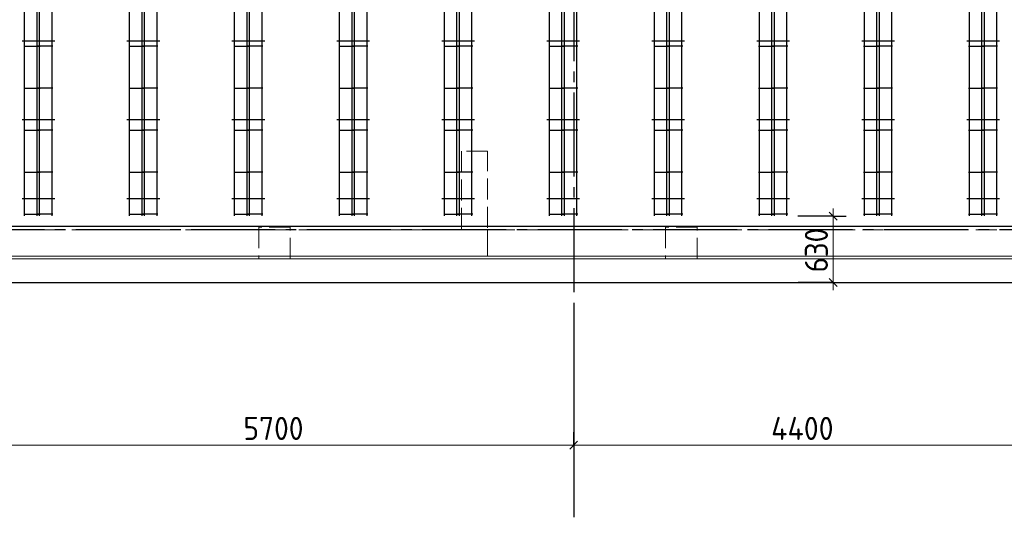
# Model space of a CAD drawing. Header units: millimetres. Extents: x 0 to 42000, y 0 to 29700.
# Tile 8 of 11: x 22222 to 31602, y 10896 to 15633. Entities that reach past the tile are written whole.
import ezdxf

# ---------------------------------------------------------------- set-up
doc = ezdxf.new("R2010")
doc.units = ezdxf.units.MM
doc.linetypes.add('______2', pattern=[270, 200, -70])
doc.linetypes.add('______5', pattern=[1100, 800, -100, 100, -100])
for name, color, linetype, lineweight in [('Standard', 7, 'Continuous', 25), ('ЖБ Пилон', 7, 'Continuous', 35), ('ЖБ Плита Фундамента верхний уровень', 7, 'Continuous', 35), ('ЖБ Стена верхний уровень', 7, 'Continuous', 35), ('Размерная линия_ общее', 7, 'Continuous', 13), ('Фиксатор', 52, 'Continuous', 25)]:
    doc.layers.add(name, color=color, linetype=linetype, lineweight=lineweight)
doc.layers.add('Оси', color=7, linetype='______5', true_color=0x656565)
doc.styles.add('ISOCPEUR', font='txt')

msp = doc.modelspace()

# ---------------------------------------------------------------- linework, layer by layer
at = {"layer": 'Standard', "color": 7, "linetype": 'Continuous', "lineweight": 25, "transparency": 33554687}
msp.add_lwpolyline([(3999.9, 13131.6), (41299.9, 13131.6), (41299.9, 25231.6), (3999.9, 25231.6), (3999.9, 13131.6)], dxfattribs=at)
at = {"layer": 'Standard', "color": 7, "linetype": 'Continuous', "lineweight": 13, "transparency": 33554687}
for points in [[(4249.9, 13381.6), (41049.9, 13381.6), (41049.9, 25231.6), (4249.9, 25231.6), (4249.9, 13381.6)], [(4224.9, 13356.6), (41074.9, 13356.6), (41074.9, 24906.6), (4224.9, 24906.6), (4224.9, 13356.6)]]:
    msp.add_lwpolyline(points, dxfattribs=at)
at = {"layer": 'Standard', "color": 254, "linetype": 'Continuous', "lineweight": 25, "true_color": 0xc4c4ff, "transparency": 33554687}
msp.add_lwpolyline([(9143.9, 13666.6), (40655.9, 13666.6), (40655.9, 24696.6), (9143.9, 24696.6), (9143.9, 13666.6)], dxfattribs=at)
at = {"layer": 'ЖБ Пилон', "color": 253, "linetype": '______2', "lineweight": 13, "true_color": 0xa0a0a0, "transparency": 33554687}
for p, q in [((24799.9, 13656.6), (24499.9, 13656.6)), ((24499.9, 13656.6), (24499.9, 13356.6)), ((24799.9, 13356.6), (24799.9, 13656.6)), ((28674.9, 13656.6), (28374.9, 13656.6)), ((28374.9, 13656.6), (28374.9, 13356.6)), ((28674.9, 13356.6), (28674.9, 13656.6)), ((24499.9, 13356.6), (24799.9, 13356.6)), ((28374.9, 13356.6), (28674.9, 13356.6))]:
    msp.add_line(p, q, dxfattribs=at)
at = {"layer": 'ЖБ Плита Фундамента верхний уровень', "color": 251, "linetype": 'Continuous', "lineweight": 25, "true_color": 0x656565, "transparency": 33554687}
msp.add_line((12099.9, 13131.6), (37699.9, 13131.6), dxfattribs=at)
at = {"layer": 'ЖБ Стена верхний уровень', "color": 253, "linetype": '______2', "lineweight": 13, "true_color": 0xa0a0a0, "transparency": 33554687}
for p, q in [((26429.9, 14381.6), (26429.9, 13631.6)), ((26679.9, 14381.6), (26429.9, 14381.6)), ((26679.9, 13381.6), (26679.9, 14381.6)), ((26429.9, 13631.6), (22069.9, 13631.6)), ((37199.9, 13631.6), (26679.9, 13631.6)), ((26679.9, 13631.6), (26679.9, 13381.6)), ((22069.9, 13381.6), (26429.9, 13381.6)), ((26429.9, 13381.6), (26679.9, 13381.6)), ((26679.9, 13381.6), (37199.9, 13381.6))]:
    msp.add_line(p, q, dxfattribs=at)
at = {"layer": 'Оси', "color": 8, "linetype": '______5', "lineweight": -3, "transparency": 33554687}
for p, q in [((27499.9, 25938.6), (27499.9, 12895.5)), ((41156.9, 13631.6), (3763.9, 13631.6))]:
    msp.add_line(p, q, dxfattribs=at)
at = {"layer": 'Оси', "color": 7, "linetype": 'Continuous', "lineweight": 25, "transparency": 33554687}
msp.add_line((27499.9, 12895.5), (27499.9, 10895.5), dxfattribs=at)
at = {"layer": 'Размерная линия_ общее', "color": 251, "linetype": 'Continuous', "lineweight": 25, "true_color": 0x656565, "transparency": 33554687}
for p, q in [((29934.1, 13799.1), (30009.1, 13724.1)), ((29934.1, 13169.1), (30009.1, 13094.1))]:
    msp.add_line(p, q, dxfattribs=at)
at = {"layer": 'Размерная линия_ общее', "color": 251, "linetype": 'Continuous', "lineweight": 13, "true_color": 0x656565, "transparency": 33554687}
for p, q in [((29971.6, 13761.6), (29971.6, 13836.6)), ((29971.6, 13131.6), (29971.6, 13056.6))]:
    msp.add_line(p, q, dxfattribs=at)
at = {"layer": 'Размерная линия_ общее', "color": 251, "linetype": 'Continuous', "lineweight": -3, "true_color": 0x656565, "transparency": 33554687}
for p, q in [((29971.6, 13761.6), (29635.6, 13761.6)), ((29971.6, 13761.6), (29846.6, 13761.6)), ((29971.6, 13761.6), (30096.6, 13761.6)), ((29971.6, 13131.6), (29637.6, 13131.6)), ((29971.6, 13131.6), (29846.6, 13131.6)), ((29971.6, 13131.6), (30096.6, 13131.6))]:
    msp.add_line(p, q, dxfattribs=at)
at = {"layer": 'Размерная линия_ общее', "color": 253, "linetype": 'Continuous', "lineweight": -3, "true_color": 0xa0a0a0, "transparency": 33554687}
for q in [(27499.9, 11706.6), (27499.9, 11456.6), (27499.9, 11095.5)]:
    msp.add_line((27499.9, 11581.6), q, dxfattribs=at)
at = {"layer": 'Размерная линия_ общее', "color": 7, "linetype": 'Continuous', "lineweight": 13, "transparency": 33554687}
for p, q in [((21799.9, 11581.6), (27499.9, 11581.6)), ((27499.9, 11581.6), (31899.9, 11581.6))]:
    msp.add_line(p, q, dxfattribs=at)
at = {"layer": 'Размерная линия_ общее', "color": 7, "linetype": 'Continuous', "lineweight": 25, "transparency": 33554687}
msp.add_line((27462.4, 11544.1), (27537.4, 11619.1), dxfattribs=at)
at = {"layer": 'Размерная линия_ общее', "color": 251, "linetype": 'Continuous', "lineweight": 13, "true_color": 0x656565, "transparency": 33554687}
msp.add_lwpolyline([(29971.6, 13761.6), (29971.6, 13170.8), (29971.6, 13170.8), (29971.6, 13131.6)], dxfattribs=at)
at = {"layer": 'Фиксатор', "color": 7, "linetype": 'Continuous', "lineweight": 25, "transparency": 33554687}
for p, q in [((22269.2, 13766.6), (22269.2, 24596.6)), ((22269.2, 13766.6), (22269.2, 24596.6)), ((22387.8, 13766.6), (22387.8, 24596.6)), ((22387.8, 13766.6), (22387.8, 24596.6)), ((22412, 13766.6), (22412, 24596.6)), ((22412, 13766.6), (22412, 24596.6)), ((22530.6, 13766.6), (22530.6, 24596.6)), ((22530.6, 13766.6), (22530.6, 24596.6)), ((23269.2, 13766.6), (23269.2, 24596.6)), ((23269.2, 13766.6), (23269.2, 24596.6)), ((23387.8, 13766.6), (23387.8, 24596.6)), ((23387.8, 13766.6), (23387.8, 24596.6)), ((23412, 13766.6), (23412, 24596.6)), ((23412, 13766.6), (23412, 24596.6)), ((23530.6, 13766.6), (23530.6, 24596.6)), ((23530.6, 13766.6), (23530.6, 24596.6)), ((24269.2, 13766.6), (24269.2, 24596.6)), ((24269.2, 13766.6), (24269.2, 24596.6)), ((24387.8, 13766.6), (24387.8, 24596.6)), ((24387.8, 13766.6), (24387.8, 24596.6)), ((24412, 13766.6), (24412, 24596.6)), ((24412, 13766.6), (24412, 24596.6)), ((24530.6, 13766.6), (24530.6, 24596.6)), ((24530.6, 13766.6), (24530.6, 24596.6)), ((25269.2, 13766.6), (25269.2, 24596.6)), ((25269.2, 13766.6), (25269.2, 24596.6)), ((25387.8, 13766.6), (25387.8, 24596.6)), ((25387.8, 13766.6), (25387.8, 24596.6)), ((25412, 13766.6), (25412, 24596.6)), ((25412, 13766.6), (25412, 24596.6)), ((25530.6, 13766.6), (25530.6, 24596.6)), ((25530.6, 13766.6), (25530.6, 24596.6)), ((26269.2, 13766.6), (26269.2, 24596.6)), ((26269.2, 13766.6), (26269.2, 24596.6)), ((26387.8, 13766.6), (26387.8, 24596.6)), ((26387.8, 13766.6), (26387.8, 24596.6)), ((26412, 13766.6), (26412, 24596.6)), ((26412, 13766.6), (26412, 24596.6)), ((26530.6, 13766.6), (26530.6, 24596.6)), ((26530.6, 13766.6), (26530.6, 24596.6)), ((27269.2, 13766.6), (27269.2, 24596.6)), ((27269.2, 13766.6), (27269.2, 24596.6)), ((27387.8, 13766.6), (27387.8, 24596.6)), ((27387.8, 13766.6), (27387.8, 24596.6)), ((27412, 13766.6), (27412, 24596.6)), ((27412, 13766.6), (27412, 24596.6)), ((27530.6, 13766.6), (27530.6, 24596.6)), ((27530.6, 13766.6), (27530.6, 24596.6)), ((28269.2, 13766.6), (28269.2, 24596.6)), ((28269.2, 13766.6), (28269.2, 24596.6)), ((28387.8, 13766.6), (28387.8, 24596.6)), ((28387.8, 13766.6), (28387.8, 24596.6)), ((28412, 13766.6), (28412, 24596.6)), ((28412, 13766.6), (28412, 24596.6)), ((28530.6, 13766.6), (28530.6, 24596.6)), ((28530.6, 13766.6), (28530.6, 24596.6)), ((29269.2, 13766.6), (29269.2, 24596.6)), ((29269.2, 13766.6), (29269.2, 24596.6)), ((29387.8, 13766.6), (29387.8, 24596.6)), ((29387.8, 13766.6), (29387.8, 24596.6)), ((29412, 13766.6), (29412, 24596.6)), ((29412, 13766.6), (29412, 24596.6)), ((29530.6, 13766.6), (29530.6, 24596.6)), ((29530.6, 13766.6), (29530.6, 24596.6)), ((30269.2, 13766.6), (30269.2, 24596.6)), ((30269.2, 13766.6), (30269.2, 24596.6)), ((30387.8, 13766.6), (30387.8, 24596.6)), ((30387.8, 13766.6), (30387.8, 24596.6)), ((30412, 13766.6), (30412, 24596.6)), ((30412, 13766.6), (30412, 24596.6)), ((30530.6, 13766.6), (30530.6, 24596.6)), ((30530.6, 13766.6), (30530.6, 24596.6)), ((31269.2, 13766.6), (31269.2, 24596.6)), ((31269.2, 13766.6), (31269.2, 24596.6)), ((31387.8, 13766.6), (31387.8, 24596.6)), ((31387.8, 13766.6), (31387.8, 24596.6)), ((31412, 13766.6), (31412, 24596.6)), ((31412, 13766.6), (31412, 24596.6)), ((31530.6, 13766.6), (31530.6, 24596.6)), ((31530.6, 13766.6), (31530.6, 24596.6)), ((22243.9, 15431.6), (22555.9, 15431.6)), ((22243.9, 15431.6), (22555.9, 15431.6)), ((23243.9, 15431.6), (23555.9, 15431.6)), ((23243.9, 15431.6), (23555.9, 15431.6)), ((24243.9, 15431.6), (24555.9, 15431.6)), ((24243.9, 15431.6), (24555.9, 15431.6)), ((25243.9, 15431.6), (25555.9, 15431.6)), ((25243.9, 15431.6), (25555.9, 15431.6)), ((26243.9, 15431.6), (26555.9, 15431.6)), ((26243.9, 15431.6), (26555.9, 15431.6)), ((27243.9, 15431.6), (27555.9, 15431.6)), ((27243.9, 15431.6), (27555.9, 15431.6)), ((28243.9, 15431.6), (28555.9, 15431.6)), ((28243.9, 15431.6), (28555.9, 15431.6)), ((29243.9, 15431.6), (29555.9, 15431.6)), ((29243.9, 15431.6), (29555.9, 15431.6)), ((30243.9, 15431.6), (30555.9, 15431.6)), ((30243.9, 15431.6), (30555.9, 15431.6)), ((31243.9, 15431.6), (31555.9, 15431.6)), ((31243.9, 15431.6), (31555.9, 15431.6)), ((22261.6, 15381.6), (22415.4, 15381.6)), ((22261.6, 15381.6), (22415.4, 15381.6)), ((22538.2, 15381.6), (22384.4, 15381.6)), ((22538.2, 15381.6), (22384.4, 15381.6)), ((23261.6, 15381.6), (23415.4, 15381.6)), ((23261.6, 15381.6), (23415.4, 15381.6)), ((23538.2, 15381.6), (23384.4, 15381.6)), ((23538.2, 15381.6), (23384.4, 15381.6)), ((24261.6, 15381.6), (24415.4, 15381.6)), ((24261.6, 15381.6), (24415.4, 15381.6)), ((24538.2, 15381.6), (24384.4, 15381.6)), ((24538.2, 15381.6), (24384.4, 15381.6)), ((25261.6, 15381.6), (25415.4, 15381.6)), ((25261.6, 15381.6), (25415.4, 15381.6)), ((25538.2, 15381.6), (25384.4, 15381.6)), ((25538.2, 15381.6), (25384.4, 15381.6)), ((26261.6, 15381.6), (26415.4, 15381.6)), ((26261.6, 15381.6), (26415.4, 15381.6)), ((26538.2, 15381.6), (26384.4, 15381.6)), ((26538.2, 15381.6), (26384.4, 15381.6)), ((27261.6, 15381.6), (27415.4, 15381.6)), ((27261.6, 15381.6), (27415.4, 15381.6)), ((27538.2, 15381.6), (27384.4, 15381.6)), ((27538.2, 15381.6), (27384.4, 15381.6)), ((28261.6, 15381.6), (28415.4, 15381.6)), ((28261.6, 15381.6), (28415.4, 15381.6)), ((28538.2, 15381.6), (28384.4, 15381.6)), ((28538.2, 15381.6), (28384.4, 15381.6)), ((29261.6, 15381.6), (29415.4, 15381.6)), ((29261.6, 15381.6), (29415.4, 15381.6)), ((29538.2, 15381.6), (29384.4, 15381.6)), ((29538.2, 15381.6), (29384.4, 15381.6)), ((30261.6, 15381.6), (30415.4, 15381.6)), ((30261.6, 15381.6), (30415.4, 15381.6)), ((30538.2, 15381.6), (30384.4, 15381.6)), ((30538.2, 15381.6), (30384.4, 15381.6)), ((31261.6, 15381.6), (31415.4, 15381.6)), ((31261.6, 15381.6), (31415.4, 15381.6)), ((31538.2, 15381.6), (31384.4, 15381.6)), ((31538.2, 15381.6), (31384.4, 15381.6)), ((22261.6, 14981.6), (22415.4, 14981.6)), ((22261.6, 14981.6), (22415.4, 14981.6)), ((22538.2, 14981.6), (22384.4, 14981.6)), ((22538.2, 14981.6), (22384.4, 14981.6)), ((23261.6, 14981.6), (23415.4, 14981.6)), ((23261.6, 14981.6), (23415.4, 14981.6)), ((23538.2, 14981.6), (23384.4, 14981.6)), ((23538.2, 14981.6), (23384.4, 14981.6)), ((24261.6, 14981.6), (24415.4, 14981.6)), ((24261.6, 14981.6), (24415.4, 14981.6)), ((24538.2, 14981.6), (24384.4, 14981.6)), ((24538.2, 14981.6), (24384.4, 14981.6)), ((25261.6, 14981.6), (25415.4, 14981.6)), ((25261.6, 14981.6), (25415.4, 14981.6)), ((25538.2, 14981.6), (25384.4, 14981.6)), ((25538.2, 14981.6), (25384.4, 14981.6)), ((26261.6, 14981.6), (26415.4, 14981.6)), ((26261.6, 14981.6), (26415.4, 14981.6)), ((26538.2, 14981.6), (26384.4, 14981.6)), ((26538.2, 14981.6), (26384.4, 14981.6)), ((27261.6, 14981.6), (27415.4, 14981.6)), ((27261.6, 14981.6), (27415.4, 14981.6)), ((27538.2, 14981.6), (27384.4, 14981.6)), ((27538.2, 14981.6), (27384.4, 14981.6)), ((28261.6, 14981.6), (28415.4, 14981.6)), ((28261.6, 14981.6), (28415.4, 14981.6)), ((28538.2, 14981.6), (28384.4, 14981.6)), ((28538.2, 14981.6), (28384.4, 14981.6)), ((29261.6, 14981.6), (29415.4, 14981.6)), ((29261.6, 14981.6), (29415.4, 14981.6)), ((29538.2, 14981.6), (29384.4, 14981.6)), ((29538.2, 14981.6), (29384.4, 14981.6)), ((30261.6, 14981.6), (30415.4, 14981.6)), ((30261.6, 14981.6), (30415.4, 14981.6)), ((30538.2, 14981.6), (30384.4, 14981.6)), ((30538.2, 14981.6), (30384.4, 14981.6)), ((31261.6, 14981.6), (31415.4, 14981.6)), ((31261.6, 14981.6), (31415.4, 14981.6)), ((31538.2, 14981.6), (31384.4, 14981.6)), ((31538.2, 14981.6), (31384.4, 14981.6)), ((22243.9, 14681.6), (22555.9, 14681.6)), ((22243.9, 14681.6), (22555.9, 14681.6)), ((23243.9, 14681.6), (23555.9, 14681.6)), ((23243.9, 14681.6), (23555.9, 14681.6)), ((24243.9, 14681.6), (24555.9, 14681.6)), ((24243.9, 14681.6), (24555.9, 14681.6)), ((25243.9, 14681.6), (25555.9, 14681.6)), ((25243.9, 14681.6), (25555.9, 14681.6)), ((26243.9, 14681.6), (26555.9, 14681.6)), ((26243.9, 14681.6), (26555.9, 14681.6)), ((27243.9, 14681.6), (27555.9, 14681.6)), ((27243.9, 14681.6), (27555.9, 14681.6)), ((28243.9, 14681.6), (28555.9, 14681.6)), ((28243.9, 14681.6), (28555.9, 14681.6)), ((29243.9, 14681.6), (29555.9, 14681.6)), ((29243.9, 14681.6), (29555.9, 14681.6)), ((30243.9, 14681.6), (30555.9, 14681.6)), ((30243.9, 14681.6), (30555.9, 14681.6)), ((31243.9, 14681.6), (31555.9, 14681.6)), ((31243.9, 14681.6), (31555.9, 14681.6)), ((22261.6, 14581.6), (22415.4, 14581.6)), ((22261.6, 14581.6), (22415.4, 14581.6)), ((22538.2, 14581.6), (22384.4, 14581.6)), ((22538.2, 14581.6), (22384.4, 14581.6)), ((23261.6, 14581.6), (23415.4, 14581.6)), ((23261.6, 14581.6), (23415.4, 14581.6)), ((23538.2, 14581.6), (23384.4, 14581.6)), ((23538.2, 14581.6), (23384.4, 14581.6)), ((24261.6, 14581.6), (24415.4, 14581.6)), ((24261.6, 14581.6), (24415.4, 14581.6)), ((24538.2, 14581.6), (24384.4, 14581.6)), ((24538.2, 14581.6), (24384.4, 14581.6)), ((25261.6, 14581.6), (25415.4, 14581.6)), ((25261.6, 14581.6), (25415.4, 14581.6)), ((25538.2, 14581.6), (25384.4, 14581.6)), ((25538.2, 14581.6), (25384.4, 14581.6)), ((26261.6, 14581.6), (26415.4, 14581.6)), ((26261.6, 14581.6), (26415.4, 14581.6)), ((26538.2, 14581.6), (26384.4, 14581.6)), ((26538.2, 14581.6), (26384.4, 14581.6)), ((27261.6, 14581.6), (27415.4, 14581.6)), ((27261.6, 14581.6), (27415.4, 14581.6)), ((27538.2, 14581.6), (27384.4, 14581.6)), ((27538.2, 14581.6), (27384.4, 14581.6)), ((28261.6, 14581.6), (28415.4, 14581.6)), ((28261.6, 14581.6), (28415.4, 14581.6)), ((28538.2, 14581.6), (28384.4, 14581.6)), ((28538.2, 14581.6), (28384.4, 14581.6)), ((29261.6, 14581.6), (29415.4, 14581.6)), ((29261.6, 14581.6), (29415.4, 14581.6)), ((29538.2, 14581.6), (29384.4, 14581.6)), ((29538.2, 14581.6), (29384.4, 14581.6)), ((30261.6, 14581.6), (30415.4, 14581.6)), ((30261.6, 14581.6), (30415.4, 14581.6)), ((30538.2, 14581.6), (30384.4, 14581.6)), ((30538.2, 14581.6), (30384.4, 14581.6)), ((31261.6, 14581.6), (31415.4, 14581.6)), ((31261.6, 14581.6), (31415.4, 14581.6)), ((31538.2, 14581.6), (31384.4, 14581.6)), ((31538.2, 14581.6), (31384.4, 14581.6)), ((22261.6, 14181.6), (22415.4, 14181.6)), ((22261.6, 14181.6), (22415.4, 14181.6)), ((22538.2, 14181.6), (22384.4, 14181.6)), ((22538.2, 14181.6), (22384.4, 14181.6)), ((23261.6, 14181.6), (23415.4, 14181.6)), ((23261.6, 14181.6), (23415.4, 14181.6)), ((23538.2, 14181.6), (23384.4, 14181.6)), ((23538.2, 14181.6), (23384.4, 14181.6)), ((24261.6, 14181.6), (24415.4, 14181.6)), ((24261.6, 14181.6), (24415.4, 14181.6)), ((24538.2, 14181.6), (24384.4, 14181.6)), ((24538.2, 14181.6), (24384.4, 14181.6)), ((25261.6, 14181.6), (25415.4, 14181.6)), ((25261.6, 14181.6), (25415.4, 14181.6)), ((25538.2, 14181.6), (25384.4, 14181.6)), ((25538.2, 14181.6), (25384.4, 14181.6)), ((26261.6, 14181.6), (26415.4, 14181.6)), ((26261.6, 14181.6), (26415.4, 14181.6)), ((26538.2, 14181.6), (26384.4, 14181.6)), ((26538.2, 14181.6), (26384.4, 14181.6)), ((27261.6, 14181.6), (27415.4, 14181.6)), ((27261.6, 14181.6), (27415.4, 14181.6)), ((27538.2, 14181.6), (27384.4, 14181.6)), ((27538.2, 14181.6), (27384.4, 14181.6)), ((28261.6, 14181.6), (28415.4, 14181.6)), ((28261.6, 14181.6), (28415.4, 14181.6)), ((28538.2, 14181.6), (28384.4, 14181.6)), ((28538.2, 14181.6), (28384.4, 14181.6)), ((29261.6, 14181.6), (29415.4, 14181.6)), ((29261.6, 14181.6), (29415.4, 14181.6)), ((29538.2, 14181.6), (29384.4, 14181.6)), ((29538.2, 14181.6), (29384.4, 14181.6)), ((30261.6, 14181.6), (30415.4, 14181.6)), ((30261.6, 14181.6), (30415.4, 14181.6)), ((30538.2, 14181.6), (30384.4, 14181.6)), ((30538.2, 14181.6), (30384.4, 14181.6)), ((31261.6, 14181.6), (31415.4, 14181.6)), ((31261.6, 14181.6), (31415.4, 14181.6)), ((31538.2, 14181.6), (31384.4, 14181.6)), ((31538.2, 14181.6), (31384.4, 14181.6)), ((22243.9, 13931.6), (22555.9, 13931.6)), ((22243.9, 13931.6), (22555.9, 13931.6)), ((23243.9, 13931.6), (23555.9, 13931.6)), ((23243.9, 13931.6), (23555.9, 13931.6)), ((24243.9, 13931.6), (24555.9, 13931.6)), ((24243.9, 13931.6), (24555.9, 13931.6)), ((25243.9, 13931.6), (25555.9, 13931.6)), ((25243.9, 13931.6), (25555.9, 13931.6)), ((26243.9, 13931.6), (26555.9, 13931.6)), ((26243.9, 13931.6), (26555.9, 13931.6)), ((27243.9, 13931.6), (27555.9, 13931.6)), ((27243.9, 13931.6), (27555.9, 13931.6)), ((28243.9, 13931.6), (28555.9, 13931.6)), ((28243.9, 13931.6), (28555.9, 13931.6)), ((29243.9, 13931.6), (29555.9, 13931.6)), ((29243.9, 13931.6), (29555.9, 13931.6)), ((30243.9, 13931.6), (30555.9, 13931.6)), ((30243.9, 13931.6), (30555.9, 13931.6)), ((31243.9, 13931.6), (31555.9, 13931.6)), ((31243.9, 13931.6), (31555.9, 13931.6)), ((22261.6, 13781.6), (22415.4, 13781.6)), ((22261.6, 13781.6), (22415.4, 13781.6)), ((22538.2, 13781.6), (22384.4, 13781.6)), ((22538.2, 13781.6), (22384.4, 13781.6)), ((23261.6, 13781.6), (23415.4, 13781.6)), ((23261.6, 13781.6), (23415.4, 13781.6)), ((23538.2, 13781.6), (23384.4, 13781.6)), ((23538.2, 13781.6), (23384.4, 13781.6)), ((24261.6, 13781.6), (24415.4, 13781.6)), ((24261.6, 13781.6), (24415.4, 13781.6)), ((24538.2, 13781.6), (24384.4, 13781.6)), ((24538.2, 13781.6), (24384.4, 13781.6)), ((25261.6, 13781.6), (25415.4, 13781.6)), ((25261.6, 13781.6), (25415.4, 13781.6)), ((25538.2, 13781.6), (25384.4, 13781.6)), ((25538.2, 13781.6), (25384.4, 13781.6)), ((26261.6, 13781.6), (26415.4, 13781.6)), ((26261.6, 13781.6), (26415.4, 13781.6)), ((26538.2, 13781.6), (26384.4, 13781.6)), ((26538.2, 13781.6), (26384.4, 13781.6)), ((27261.6, 13781.6), (27415.4, 13781.6)), ((27261.6, 13781.6), (27415.4, 13781.6)), ((27538.2, 13781.6), (27384.4, 13781.6)), ((27538.2, 13781.6), (27384.4, 13781.6)), ((28261.6, 13781.6), (28415.4, 13781.6)), ((28261.6, 13781.6), (28415.4, 13781.6)), ((28538.2, 13781.6), (28384.4, 13781.6)), ((28538.2, 13781.6), (28384.4, 13781.6)), ((29261.6, 13781.6), (29415.4, 13781.6)), ((29261.6, 13781.6), (29415.4, 13781.6)), ((29538.2, 13781.6), (29384.4, 13781.6)), ((29538.2, 13781.6), (29384.4, 13781.6)), ((30261.6, 13781.6), (30415.4, 13781.6)), ((30261.6, 13781.6), (30415.4, 13781.6)), ((30538.2, 13781.6), (30384.4, 13781.6)), ((30538.2, 13781.6), (30384.4, 13781.6)), ((31261.6, 13781.6), (31415.4, 13781.6)), ((31261.6, 13781.6), (31415.4, 13781.6)), ((31538.2, 13781.6), (31384.4, 13781.6)), ((31538.2, 13781.6), (31384.4, 13781.6))]:
    msp.add_line(p, q, dxfattribs=at)

# ---------------------------------------------------------------- texts
at = {"layer": 'Размерная линия_ общее', "color": 251, "linetype": 'Continuous', "lineweight": 25, "true_color": 0x656565, "transparency": 33554687, "insert": (29921.6, 13226.6), "char_height": 220, "width": 561.996, "attachment_point": 7, "rotation": 90, "style": 'ISOCPEUR'}
msp.add_mtext('\\W0.91;630', dxfattribs=at)
at = {"layer": 'Размерная линия_ общее', "color": 7, "linetype": 'Continuous', "lineweight": 25, "transparency": 33554687, "char_height": 220, "attachment_point": 7, "style": 'ISOCPEUR'}
for s, insert, width in [('\\W0.93;5700', (24352.9, 11631.6), 718.094), ('\\W0.94;4400', (29380.9, 11631.6), 762.649)]:
    msp.add_mtext(s, dxfattribs=dict(at, insert=insert, width=width))

doc.saveas('drawing.dxf')
